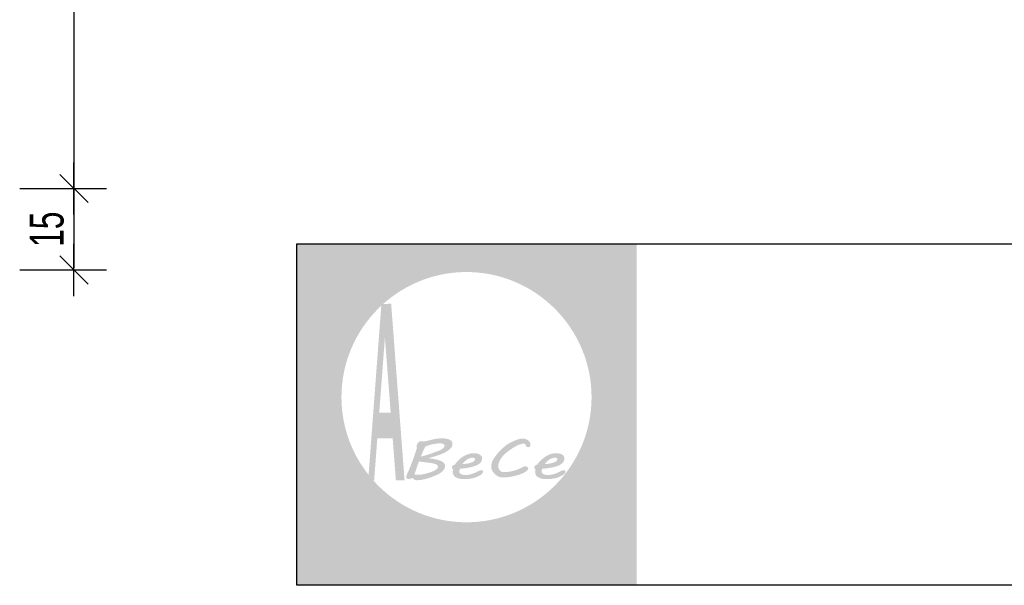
# Model space of a CAD drawing. Header units: millimetres. Extents: x 357 to 339450, y 65 to 10017.
# Tile 12 of 24: x 2250 to 2432, y 494 to 598. Entities that reach past the tile are written whole.
import ezdxf

# ---------------------------------------------------------------- set-up
doc = ezdxf.new("R2010")
doc.units = ezdxf.units.MM
doc.header["$LTSCALE"] = 25
doc.layers.add('a-tabelka_Nr_pióra__7', color=7, linetype='Continuous', lineweight=13)
doc.layers.add('BZ_wym', color=1, linetype='Continuous')
doc.layers.add('Warstwa 1', color=7, linetype='Continuous')
doc.styles.add('BIKWYM', font='bikromsw.shx', dxfattribs={"width": 0.7})
doc.dimstyles.new('BZ_KR_25_cm', dxfattribs={"dimscale": 0.25, "dimtxt": 25, "dimasz": 1.666667, "dimexe": 24, "dimexo": 0, "dimgap": 0, "dimtad": 0, "dimdec": 1, "dimrnd": 0.5, "dimzin": 9, "dimdsep": 46, "dimtxsty": 'BIKWYM', "dimblk": 'WYM-KR', "dimcen": 0, "dimdle": 20, "dimclrd": 256, "dimclre": 256, "dimclrt": 7, "dimadec": 0, "dimazin": 0, "dimtfac": 0.033333, "dimtdec": 1, "dimtmove": 0, "dimatfit": 3, "dimldrblk": 'WYM-KR', "dimfxl": 1, "dimtvp": 0.8, "dimtolj": 1, "dimarcsym": 0})

# ---------------------------------------------------------------- blocks, each defined once
blk = doc.blocks.new('WYM-KR')
at = {"color": 7, "linetype": 'ByBlock'}
blk.add_line((6.24, 6.24), (-6.24, -6.24), dxfattribs=at)
at = {"linetype": 'ByBlock'}
blk.add_line((11.52, 0), (-11.52, 0), dxfattribs=at)
blk = doc.blocks.new('*D1307')
at = {"layer": 'BZ_wym', "lineweight": -2}
for p, q in [((2250.36, 566.8), (2266.36, 566.8)), ((2260.36, 566.38), (2260.36, 552.21)), ((2250.36, 551.8), (2266.36, 551.8))]:
    blk.add_line(p, q, dxfattribs=at)
at = {"layer": 'Defpoints', "color": 0}
for p in [(2250.36, 566.8), (2250.36, 551.8), (2260.36, 551.8)]:
    blk.add_point(p, dxfattribs=at)
at = {"layer": 'BZ_wym', "lineweight": -2, "xscale": 0.4166666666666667, "yscale": 0.4166666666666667, "zscale": 0.4166666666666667}
for p, rotation in [((2260.36, 566.8), 90), ((2260.36, 551.8), 270)]:
    blk.add_blockref('WYM-KR', p, dxfattribs=dict(at, rotation=rotation))
at = {"layer": 'BZ_wym', "color": 7, "insert": (2255.36, 559.3), "char_height": 6.25, "attachment_point": 5, "rotation": 90, "style": 'BIKWYM'}
blk.add_mtext('\\A1;15', dxfattribs=at)
blk = doc.blocks.new('*D1308')
at = {"layer": 'BZ_wym', "lineweight": -2}
for p, q in [((2250.36, 685.8), (2266.36, 685.8)), ((2260.36, 685.38), (2260.36, 567.22)), ((2250.36, 566.8), (2266.36, 566.8))]:
    blk.add_line(p, q, dxfattribs=at)
at = {"layer": 'Defpoints', "color": 0}
for p in [(2250.36, 685.8), (2250.36, 566.8), (2260.36, 566.8)]:
    blk.add_point(p, dxfattribs=at)
at = {"layer": 'BZ_wym', "lineweight": -2, "xscale": 0.4166666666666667, "yscale": 0.4166666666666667, "zscale": 0.4166666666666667}
for p, rotation in [((2260.36, 685.8), 90), ((2260.36, 566.8), 270)]:
    blk.add_blockref('WYM-KR', p, dxfattribs=dict(at, rotation=rotation))
at = {"layer": 'BZ_wym', "color": 7, "insert": (2255.36, 626.3), "char_height": 6.25, "attachment_point": 5, "rotation": 90, "style": 'BIKWYM'}
blk.add_mtext('\\A1;7x17=119', dxfattribs=at)

msp = doc.modelspace()

# ---------------------------------------------------------------- hatches: boundary and pattern name
at = {"linetype": 'Continuous', "lineweight": 0}
h = msp.add_hatch(color=254, dxfattribs=at)
edge = h.paths.add_edge_path()
edge.add_spline(control_points=[(2335.59, 501.82), (2335.59, 501.82), (2335.94, 501.4), (2335.94, 501.4), (2335.94, 501.4), (2336.29, 501.87), (2336.29, 501.87), (2336.29, 501.87), (2335.94, 502.29), (2335.94, 502.29), (2335.94, 502.29), (2335.59, 501.82), (2335.59, 501.82)], knot_values=[0, 0, 0, 0, 0.25, 0.25, 0.25, 0.5, 0.5, 0.5, 0.75, 0.75, 0.75, 1, 1, 1, 1], degree=3, periodic=0)
edge = h.paths.add_edge_path()
edge.add_spline(control_points=[(2334.45, 494.64), (2334.45, 494.64), (2334.6, 494.17), (2334.6, 494.17), (2334.6, 494.17), (2334.68, 494.17), (2334.68, 494.17), (2335.23, 494.17), (2335.62, 494.31), (2335.85, 494.59), (2336.07, 494.87), (2336.18, 495.38), (2336.18, 496.12), (2336.18, 496.12), (2336.18, 500.45), (2336.18, 500.45), (2336.18, 500.45), (2335.7, 500.39), (2335.7, 500.39), (2335.7, 500.39), (2335.7, 496.12), (2335.7, 496.12), (2335.7, 495.5), (2335.62, 495.1), (2335.47, 494.91), (2335.31, 494.73), (2335.01, 494.64), (2334.58, 494.64), (2334.58, 494.64), (2334.45, 494.64), (2334.45, 494.64)], knot_values=[0, 0, 0, 0, 0.1, 0.1, 0.1, 0.2, 0.2, 0.2, 0.3, 0.3, 0.3, 0.4, 0.4, 0.4, 0.5, 0.5, 0.5, 0.6, 0.6, 0.6, 0.7, 0.7, 0.7, 0.8, 0.8, 0.8, 0.9, 0.9, 0.9, 1, 1, 1, 1], degree=3, periodic=0)
h = msp.add_hatch(color=254, dxfattribs=at)
edge = h.paths.add_edge_path()
edge.add_spline(control_points=[(2347.35, 495.84), (2347.35, 495.84), (2347.35, 496.34), (2347.35, 496.34), (2347.27, 496.33), (2347.19, 496.31), (2347.12, 496.3), (2347.05, 496.29), (2346.99, 496.29), (2346.93, 496.29), (2346.67, 496.29), (2346.48, 496.37), (2346.38, 496.53), (2346.27, 496.69), (2346.22, 497.01), (2346.22, 497.51), (2346.22, 497.51), (2346.22, 499.9), (2346.22, 499.9), (2346.22, 499.9), (2347.31, 499.9), (2347.31, 499.9), (2347.31, 499.9), (2347.31, 500.39), (2347.31, 500.39), (2347.31, 500.39), (2346.22, 500.39), (2346.22, 500.39), (2346.22, 500.39), (2346.22, 501.78), (2346.22, 501.78), (2346.22, 501.78), (2345.76, 501.47), (2345.76, 501.47), (2345.76, 501.47), (2345.76, 500.39), (2345.76, 500.39), (2345.76, 500.39), (2345.29, 500.39), (2345.29, 500.39), (2345.29, 500.39), (2345.15, 499.9), (2345.15, 499.9), (2345.15, 499.9), (2345.76, 499.9), (2345.76, 499.9), (2345.76, 499.9), (2345.76, 497.57), (2345.76, 497.57), (2345.76, 496.89), (2345.84, 496.42), (2346.02, 496.16), (2346.19, 495.91), (2346.49, 495.78), (2346.91, 495.78), (2346.97, 495.78), (2347.04, 495.78), (2347.12, 495.79), (2347.19, 495.8), (2347.27, 495.82), (2347.35, 495.84)], knot_values=[0, 0, 0, 0, 0.05, 0.05, 0.05, 0.1, 0.1, 0.1, 0.15, 0.15, 0.15, 0.2, 0.2, 0.2, 0.25, 0.25, 0.25, 0.3, 0.3, 0.3, 0.35, 0.35, 0.35, 0.4, 0.4, 0.4, 0.45, 0.45, 0.45, 0.5, 0.5, 0.5, 0.55, 0.55, 0.55, 0.6, 0.6, 0.6, 0.65, 0.65, 0.65, 0.7, 0.7, 0.7, 0.75, 0.75, 0.75, 0.8, 0.8, 0.8, 0.85, 0.85, 0.85, 0.9, 0.9, 0.9, 0.95, 0.95, 0.95, 1, 1, 1, 1], degree=3, periodic=0)
h = msp.add_hatch(color=160, dxfattribs=at)
edge = h.paths.add_edge_path()
edge.add_spline(control_points=[(2320.21, 499.43), (2319.26, 499.43), (2318.5, 498.67), (2318.5, 497.72), (2318.5, 496.78), (2319.26, 496.01), (2320.21, 496.01), (2321.15, 496.01), (2321.92, 496.78), (2321.92, 497.72), (2321.92, 498.67), (2321.15, 499.43), (2320.21, 499.43)], knot_values=[0, 0, 0, 0, 0.25, 0.25, 0.25, 0.5, 0.5, 0.5, 0.75, 0.75, 0.75, 1, 1, 1, 1], degree=3, periodic=0)
h = msp.add_hatch(color=254, dxfattribs=at)
edge = h.paths.add_edge_path()
edge.add_spline(control_points=[(2323.45, 500.39), (2323.45, 500.39), (2323.45, 494.17), (2323.45, 494.17), (2323.45, 494.17), (2323.92, 494.23), (2323.92, 494.23), (2323.92, 494.23), (2323.92, 496.75), (2323.92, 496.75), (2324.12, 496.42), (2324.37, 496.17), (2324.66, 495.99), (2324.95, 495.82), (2325.28, 495.73), (2325.63, 495.73), (2326.26, 495.73), (2326.78, 495.96), (2327.2, 496.41), (2327.62, 496.87), (2327.83, 497.44), (2327.83, 498.12), (2327.83, 498.79), (2327.62, 499.36), (2327.2, 499.81), (2326.78, 500.26), (2326.26, 500.49), (2325.63, 500.49), (2325.29, 500.49), (2324.97, 500.41), (2324.68, 500.23), (2324.39, 500.06), (2324.13, 499.81), (2323.92, 499.49), (2323.92, 499.49), (2323.92, 500.45), (2323.92, 500.45), (2323.92, 500.45), (2323.45, 500.39), (2323.45, 500.39)], knot_values=[0, 0, 0, 0, 0.076923, 0.076923, 0.076923, 0.153846, 0.153846, 0.153846, 0.230769, 0.230769, 0.230769, 0.307692, 0.307692, 0.307692, 0.384615, 0.384615, 0.384615, 0.461538, 0.461538, 0.461538, 0.538462, 0.538462, 0.538462, 0.615385, 0.615385, 0.615385, 0.692308, 0.692308, 0.692308, 0.769231, 0.769231, 0.769231, 0.846154, 0.846154, 0.846154, 0.923077, 0.923077, 0.923077, 1, 1, 1, 1], degree=3, periodic=0)
edge = h.paths.add_edge_path(flags=16)
edge.add_spline(control_points=[(2323.92, 498.12), (2323.92, 498.64), (2324.08, 499.08), (2324.42, 499.45), (2324.75, 499.82), (2325.16, 500), (2325.63, 500), (2326.11, 500), (2326.51, 499.82), (2326.85, 499.45), (2327.18, 499.08), (2327.35, 498.64), (2327.35, 498.12), (2327.35, 497.6), (2327.18, 497.15), (2326.85, 496.78), (2326.51, 496.42), (2326.11, 496.23), (2325.63, 496.23), (2325.16, 496.23), (2324.75, 496.42), (2324.42, 496.78), (2324.08, 497.15), (2323.92, 497.6), (2323.92, 498.12)], knot_values=[0, 0, 0, 0, 0.125, 0.125, 0.125, 0.25, 0.25, 0.25, 0.375, 0.375, 0.375, 0.5, 0.5, 0.5, 0.625, 0.625, 0.625, 0.75, 0.75, 0.75, 0.875, 0.875, 0.875, 1, 1, 1, 1], degree=3, periodic=0)
h = msp.add_hatch(color=254, dxfattribs=at)
edge = h.paths.add_edge_path()
edge.add_spline(control_points=[(2328.5, 495.78), (2328.5, 495.78), (2328.96, 495.84), (2328.96, 495.84), (2328.96, 495.84), (2328.96, 497.56), (2328.96, 497.56), (2328.96, 498.36), (2329.07, 498.96), (2329.3, 499.36), (2329.52, 499.76), (2329.87, 499.98), (2330.35, 500.03), (2330.35, 500.03), (2330.54, 500.54), (2330.54, 500.54), (2330.54, 500.54), (2330.42, 500.54), (2330.42, 500.54), (2330.1, 500.54), (2329.82, 500.45), (2329.58, 500.27), (2329.34, 500.09), (2329.13, 499.82), (2328.96, 499.47), (2328.96, 499.47), (2328.96, 500.45), (2328.96, 500.45), (2328.96, 500.45), (2328.5, 500.39), (2328.5, 500.39), (2328.5, 500.39), (2328.5, 495.78), (2328.5, 495.78)], knot_values=[0, 0, 0, 0, 0.090909, 0.090909, 0.090909, 0.181818, 0.181818, 0.181818, 0.272727, 0.272727, 0.272727, 0.363636, 0.363636, 0.363636, 0.454545, 0.454545, 0.454545, 0.545455, 0.545455, 0.545455, 0.636364, 0.636364, 0.636364, 0.727273, 0.727273, 0.727273, 0.818182, 0.818182, 0.818182, 0.909091, 0.909091, 0.909091, 1, 1, 1, 1], degree=3, periodic=0)
h = msp.add_hatch(color=254, dxfattribs=at)
edge = h.paths.add_edge_path()
edge.add_spline(control_points=[(2330.57, 498.12), (2330.57, 497.44), (2330.78, 496.87), (2331.2, 496.42), (2331.63, 495.96), (2332.15, 495.73), (2332.77, 495.73), (2333.4, 495.73), (2333.92, 495.96), (2334.34, 496.41), (2334.76, 496.87), (2334.97, 497.44), (2334.97, 498.12), (2334.97, 498.79), (2334.76, 499.36), (2334.34, 499.81), (2333.92, 500.26), (2333.4, 500.49), (2332.77, 500.49), (2332.15, 500.49), (2331.62, 500.26), (2331.2, 499.81), (2330.78, 499.36), (2330.57, 498.79), (2330.57, 498.12)], knot_values=[0, 0, 0, 0, 0.125, 0.125, 0.125, 0.25, 0.25, 0.25, 0.375, 0.375, 0.375, 0.5, 0.5, 0.5, 0.625, 0.625, 0.625, 0.75, 0.75, 0.75, 0.875, 0.875, 0.875, 1, 1, 1, 1], degree=3, periodic=0)
edge = h.paths.add_edge_path(flags=16)
edge.add_spline(control_points=[(2331.05, 498.12), (2331.05, 498.64), (2331.22, 499.08), (2331.56, 499.45), (2331.89, 499.82), (2332.3, 500), (2332.77, 500), (2333.25, 500), (2333.65, 499.82), (2333.99, 499.45), (2334.33, 499.08), (2334.49, 498.64), (2334.49, 498.12), (2334.49, 497.6), (2334.33, 497.15), (2333.99, 496.78), (2333.65, 496.42), (2333.25, 496.23), (2332.77, 496.23), (2332.3, 496.23), (2331.89, 496.42), (2331.56, 496.78), (2331.22, 497.15), (2331.05, 497.6), (2331.05, 498.12)], knot_values=[0, 0, 0, 0, 0.125, 0.125, 0.125, 0.25, 0.25, 0.25, 0.375, 0.375, 0.375, 0.5, 0.5, 0.5, 0.625, 0.625, 0.625, 0.75, 0.75, 0.75, 0.875, 0.875, 0.875, 1, 1, 1, 1], degree=3, periodic=0)
h = msp.add_hatch(color=254, dxfattribs=at)
edge = h.paths.add_edge_path()
edge.add_spline(control_points=[(2340.71, 496.38), (2340.71, 496.38), (2340.71, 497.04), (2340.71, 497.04), (2340.39, 496.76), (2340.1, 496.56), (2339.84, 496.44), (2339.58, 496.32), (2339.32, 496.26), (2339.06, 496.26), (2338.72, 496.26), (2338.42, 496.35), (2338.16, 496.53), (2337.89, 496.71), (2337.68, 496.96), (2337.53, 497.29), (2337.53, 497.29), (2340.79, 499.4), (2340.79, 499.4), (2340.63, 499.75), (2340.39, 500.02), (2340.1, 500.21), (2339.8, 500.4), (2339.45, 500.49), (2339.06, 500.49), (2338.43, 500.49), (2337.9, 500.26), (2337.48, 499.81), (2337.06, 499.36), (2336.85, 498.8), (2336.85, 498.12), (2336.85, 497.44), (2337.06, 496.87), (2337.48, 496.41), (2337.9, 495.96), (2338.42, 495.73), (2339.06, 495.73), (2339.34, 495.73), (2339.62, 495.78), (2339.89, 495.89), (2340.16, 495.99), (2340.43, 496.16), (2340.71, 496.38)], knot_values=[0, 0, 0, 0, 0.071429, 0.071429, 0.071429, 0.142857, 0.142857, 0.142857, 0.214286, 0.214286, 0.214286, 0.285714, 0.285714, 0.285714, 0.357143, 0.357143, 0.357143, 0.428571, 0.428571, 0.428571, 0.5, 0.5, 0.5, 0.571429, 0.571429, 0.571429, 0.642857, 0.642857, 0.642857, 0.714286, 0.714286, 0.714286, 0.785714, 0.785714, 0.785714, 0.857143, 0.857143, 0.857143, 0.928571, 0.928571, 0.928571, 1, 1, 1, 1], degree=3, periodic=0)
edge = h.paths.add_edge_path(flags=16)
edge.add_spline(control_points=[(2337.36, 497.72), (2337.36, 497.79), (2337.35, 497.85), (2337.35, 497.91), (2337.35, 497.97), (2337.34, 498.04), (2337.34, 498.13), (2337.34, 498.65), (2337.51, 499.09), (2337.84, 499.45), (2338.17, 499.81), (2338.58, 499.99), (2339.06, 499.99), (2339.28, 499.99), (2339.49, 499.95), (2339.67, 499.87), (2339.84, 499.79), (2339.99, 499.67), (2340.11, 499.51), (2340.11, 499.51), (2337.36, 497.72), (2337.36, 497.72)], knot_values=[0, 0, 0, 0, 0.142857, 0.142857, 0.142857, 0.285714, 0.285714, 0.285714, 0.428571, 0.428571, 0.428571, 0.571429, 0.571429, 0.571429, 0.714286, 0.714286, 0.714286, 0.857143, 0.857143, 0.857143, 1, 1, 1, 1], degree=3, periodic=0)
h = msp.add_hatch(color=254, dxfattribs=at)
edge = h.paths.add_edge_path()
edge.add_spline(control_points=[(2344.9, 496.29), (2344.9, 496.29), (2344.59, 496.7), (2344.59, 496.7), (2344.39, 496.55), (2344.18, 496.43), (2343.97, 496.35), (2343.76, 496.27), (2343.55, 496.23), (2343.35, 496.23), (2342.87, 496.23), (2342.46, 496.42), (2342.13, 496.79), (2341.79, 497.16), (2341.62, 497.6), (2341.62, 498.12), (2341.62, 498.63), (2341.79, 499.08), (2342.13, 499.45), (2342.46, 499.82), (2342.87, 500), (2343.35, 500), (2343.56, 500), (2343.77, 499.96), (2343.96, 499.89), (2344.16, 499.82), (2344.36, 499.72), (2344.56, 499.56), (2344.56, 499.56), (2344.87, 499.97), (2344.87, 499.97), (2344.64, 500.15), (2344.41, 500.28), (2344.16, 500.37), (2343.91, 500.45), (2343.64, 500.49), (2343.35, 500.49), (2342.72, 500.49), (2342.19, 500.26), (2341.77, 499.81), (2341.35, 499.36), (2341.14, 498.8), (2341.14, 498.12), (2341.14, 497.44), (2341.35, 496.87), (2341.78, 496.42), (2342.2, 495.96), (2342.72, 495.73), (2343.35, 495.73), (2343.61, 495.73), (2343.88, 495.78), (2344.15, 495.87), (2344.41, 495.97), (2344.67, 496.11), (2344.9, 496.29)], knot_values=[0, 0, 0, 0, 0.055556, 0.055556, 0.055556, 0.111111, 0.111111, 0.111111, 0.166667, 0.166667, 0.166667, 0.222222, 0.222222, 0.222222, 0.277778, 0.277778, 0.277778, 0.333333, 0.333333, 0.333333, 0.388889, 0.388889, 0.388889, 0.444444, 0.444444, 0.444444, 0.5, 0.5, 0.5, 0.555556, 0.555556, 0.555556, 0.611111, 0.611111, 0.611111, 0.666667, 0.666667, 0.666667, 0.722222, 0.722222, 0.722222, 0.777778, 0.777778, 0.777778, 0.833333, 0.833333, 0.833333, 0.888889, 0.888889, 0.888889, 0.944444, 0.944444, 0.944444, 1, 1, 1, 1], degree=3, periodic=0)
at = {"layer": 'a-tabelka_Nr_pióra__7', "linetype": 'Continuous', "lineweight": 0}
h = msp.add_hatch(color=256, dxfattribs=at)
edge = h.paths.add_edge_path()
edge.add_spline(control_points=[(2301.32, 556.63), (2301.32, 556.63), (2301.32, 493.74), (2301.32, 493.74), (2301.32, 493.74), (2364.07, 493.74), (2364.07, 493.74), (2364.07, 493.74), (2364.07, 556.63), (2364.07, 556.63), (2364.07, 556.63), (2301.32, 556.63), (2301.32, 556.63)], knot_values=[0, 0, 0, 0, 0.25, 0.25, 0.25, 0.5, 0.5, 0.5, 0.75, 0.75, 0.75, 1, 1, 1, 1], degree=3, periodic=0)
edge = h.paths.add_edge_path(flags=16)
edge.add_spline(control_points=[(2332.69, 551.42), (2345.39, 551.42), (2355.74, 541.07), (2355.74, 528.38), (2355.74, 515.69), (2345.39, 505.34), (2332.69, 505.34), (2320, 505.34), (2309.65, 515.69), (2309.65, 528.38), (2309.65, 541.07), (2320, 551.42), (2332.69, 551.42)], knot_values=[0, 0, 0, 0, 0.25, 0.25, 0.25, 0.5, 0.5, 0.5, 0.75, 0.75, 0.75, 1, 1, 1, 1], degree=3, periodic=0)
h = msp.add_hatch(dxfattribs=at)
h.set_pattern_fill('ANSI32', color=256, scale=4.951524, style=0)
h.set_pattern_definition([(45, (2342.7135, 492.017), (-1.31297, 1.31297), []), (45, (2343.5888, 492.017), (-1.31297, 1.31297), [])])
edge = h.paths.add_edge_path()
edge.add_spline(control_points=[(2316.25, 520.81), (2316.25, 520.81), (2319.06, 520.81), (2319.06, 520.81), (2319.06, 520.81), (2319.68, 513.09), (2319.68, 513.09), (2319.68, 513.09), (2321.28, 513.09), (2321.28, 513.09), (2321.28, 513.09), (2318.8, 545.53), (2318.8, 545.53), (2318.8, 545.53), (2317.01, 545.53), (2317.01, 545.53), (2317.01, 545.53), (2314.58, 513.09), (2314.58, 513.09), (2314.58, 513.09), (2315.68, 513.09), (2315.68, 513.09), (2315.68, 513.09), (2316.25, 520.81), (2316.25, 520.81)], knot_values=[0, 0, 0, 0, 0.125, 0.125, 0.125, 0.25, 0.25, 0.25, 0.375, 0.375, 0.375, 0.5, 0.5, 0.5, 0.625, 0.625, 0.625, 0.75, 0.75, 0.75, 0.875, 0.875, 0.875, 1, 1, 1, 1], degree=3, periodic=0)
edge = h.paths.add_edge_path(flags=16)
edge.add_spline(control_points=[(2316.25, 520.81), (2316.25, 520.81), (2315.68, 513.09), (2315.68, 513.09), (2315.68, 513.09), (2314.58, 513.09), (2314.58, 513.09), (2314.58, 513.09), (2317.01, 545.53), (2317.01, 545.53), (2317.01, 545.53), (2318.8, 545.53), (2318.8, 545.53), (2318.8, 545.53), (2321.28, 513.09), (2321.28, 513.09), (2321.28, 513.09), (2319.68, 513.09), (2319.68, 513.09), (2319.68, 513.09), (2319.06, 520.81), (2319.06, 520.81), (2319.06, 520.81), (2316.25, 520.81), (2316.25, 520.81)], knot_values=[0, 0, 0, 0, 0.125, 0.125, 0.125, 0.25, 0.25, 0.25, 0.375, 0.375, 0.375, 0.5, 0.5, 0.5, 0.625, 0.625, 0.625, 0.75, 0.75, 0.75, 0.875, 0.875, 0.875, 1, 1, 1, 1], degree=3, periodic=0)
edge = h.paths.add_edge_path(flags=0)
edge.add_spline(control_points=[(2318.73, 525.55), (2318.73, 525.55), (2316.63, 525.55), (2316.63, 525.55), (2316.63, 525.55), (2317.66, 539.4), (2317.66, 539.4), (2317.66, 539.4), (2318.73, 525.55), (2318.73, 525.55)], knot_values=[0, 0, 0, 0, 0.333333, 0.333333, 0.333333, 0.666667, 0.666667, 0.666667, 1, 1, 1, 1], degree=3, periodic=0)
edge = h.paths.add_edge_path(flags=0)
edge.add_spline(control_points=[(2318.73, 525.55), (2318.73, 525.55), (2317.66, 539.4), (2317.66, 539.4), (2317.66, 539.4), (2316.63, 525.55), (2316.63, 525.55), (2316.63, 525.55), (2318.73, 525.55), (2318.73, 525.55)], knot_values=[0, 0, 0, 0, 0.333333, 0.333333, 0.333333, 0.666667, 0.666667, 0.666667, 1, 1, 1, 1], degree=3, periodic=0)
h = msp.add_hatch(color=256, dxfattribs=at)
edge = h.paths.add_edge_path()
edge.add_spline(control_points=[(2328.74, 515.73), (2328.74, 515.91), (2328.68, 516.08), (2328.56, 516.23), (2328.43, 516.37), (2328.25, 516.51), (2327.99, 516.62), (2327.74, 516.74), (2327.42, 516.84), (2327.03, 516.92), (2326.64, 517.01), (2326.18, 517.08), (2325.65, 517.14), (2326.32, 517.32), (2326.93, 517.5), (2327.47, 517.68), (2328.02, 517.87), (2328.49, 518.06), (2328.88, 518.28), (2329.27, 518.49), (2329.57, 518.72), (2329.78, 518.97), (2330, 519.21), (2330.1, 519.49), (2330.1, 519.8), (2330.1, 519.98), (2330.05, 520.14), (2329.95, 520.26), (2329.84, 520.39), (2329.7, 520.49), (2329.53, 520.57), (2329.35, 520.65), (2329.15, 520.71), (2328.93, 520.74), (2328.7, 520.78), (2328.47, 520.79), (2328.23, 520.79), (2328.04, 520.79), (2327.85, 520.79), (2327.67, 520.77), (2327.49, 520.76), (2327.31, 520.74), (2327.11, 520.71), (2326.92, 520.68), (2326.72, 520.64), (2326.5, 520.59), (2326.28, 520.55), (2326.05, 520.49), (2325.79, 520.42), (2325.62, 520.37), (2325.48, 520.34), (2325.37, 520.31), (2325.26, 520.29), (2325.18, 520.26), (2325.11, 520.25), (2325.05, 520.24), (2324.99, 520.23), (2324.95, 520.22), (2324.9, 520.22), (2324.86, 520.22), (2324.82, 520.22), (2324.72, 520.22), (2324.61, 520.22), (2324.49, 520.23), (2324.37, 520.24), (2324.27, 520.25), (2324.2, 520.25), (2324.12, 520.25), (2324.04, 520.22), (2323.97, 520.17), (2323.9, 520.13), (2323.83, 520.07), (2323.77, 520), (2323.72, 519.93), (2323.67, 519.86), (2323.63, 519.78), (2323.58, 519.7), (2323.55, 519.62), (2323.53, 519.56), (2323.53, 519.56), (2323.54, 519.57), (2323.54, 519.57), (2323.54, 519.57), (2323.5, 519.48), (2323.5, 519.48), (2323.5, 519.48), (2323.51, 519.41), (2323.51, 519.41), (2323.51, 519.36), (2323.52, 519.31), (2323.53, 519.25), (2323.53, 519.19), (2323.54, 519.14), (2323.54, 519.09), (2323.55, 519.04), (2323.55, 519.01), (2323.55, 519), (2323.55, 519), (2323.36, 518.4), (2323.36, 518.4), (2323.27, 518.11), (2323.16, 517.81), (2323.05, 517.49), (2322.94, 517.17), (2322.82, 516.85), (2322.7, 516.52), (2322.58, 516.19), (2322.45, 515.87), (2322.32, 515.54), (2322.19, 515.22), (2322.06, 514.91), (2321.93, 514.61), (2321.84, 514.45), (2321.77, 514.29), (2321.7, 514.13), (2321.64, 513.96), (2321.6, 513.79), (2321.6, 513.62), (2321.6, 513.58), (2321.61, 513.55), (2321.63, 513.52), (2321.64, 513.49), (2321.66, 513.46), (2321.68, 513.43), (2321.71, 513.4), (2321.74, 513.38), (2321.77, 513.36), (2321.8, 513.34), (2321.83, 513.33), (2321.87, 513.33), (2321.87, 513.33), (2322.06, 513.33), (2322.06, 513.33), (2322.18, 513.33), (2322.3, 513.34), (2322.42, 513.37), (2322.55, 513.4), (2322.66, 513.45), (2322.77, 513.51), (2322.84, 513.43), (2322.9, 513.36), (2322.96, 513.3), (2323.02, 513.25), (2323.08, 513.2), (2323.14, 513.17), (2323.2, 513.14), (2323.27, 513.12), (2323.35, 513.11), (2323.43, 513.09), (2323.51, 513.09), (2323.62, 513.09), (2323.83, 513.09), (2324.05, 513.11), (2324.28, 513.14), (2324.52, 513.18), (2324.76, 513.23), (2325.01, 513.29), (2325.26, 513.35), (2325.5, 513.41), (2325.75, 513.49), (2325.99, 513.57), (2326.22, 513.65), (2326.44, 513.74), (2326.66, 513.82), (2326.86, 513.9), (2327.05, 513.98), (2327.24, 514.07), (2327.4, 514.14), (2327.53, 514.21), (2327.95, 514.44), (2328.26, 514.69), (2328.45, 514.95), (2328.65, 515.22), (2328.74, 515.48), (2328.74, 515.73)], knot_values=[0, 0, 0, 0, 0.017241, 0.017241, 0.017241, 0.034483, 0.034483, 0.034483, 0.051724, 0.051724, 0.051724, 0.068966, 0.068966, 0.068966, 0.086207, 0.086207, 0.086207, 0.103448, 0.103448, 0.103448, 0.12069, 0.12069, 0.12069, 0.137931, 0.137931, 0.137931, 0.155172, 0.155172, 0.155172, 0.172414, 0.172414, 0.172414, 0.189655, 0.189655, 0.189655, 0.206897, 0.206897, 0.206897, 0.224138, 0.224138, 0.224138, 0.241379, 0.241379, 0.241379, 0.258621, 0.258621, 0.258621, 0.275862, 0.275862, 0.275862, 0.293103, 0.293103, 0.293103, 0.310345, 0.310345, 0.310345, 0.327586, 0.327586, 0.327586, 0.344828, 0.344828, 0.344828, 0.362069, 0.362069, 0.362069, 0.37931, 0.37931, 0.37931, 0.396552, 0.396552, 0.396552, 0.413793, 0.413793, 0.413793, 0.431034, 0.431034, 0.431034, 0.448276, 0.448276, 0.448276, 0.465517, 0.465517, 0.465517, 0.482759, 0.482759, 0.482759, 0.5, 0.5, 0.5, 0.517241, 0.517241, 0.517241, 0.534483, 0.534483, 0.534483, 0.551724, 0.551724, 0.551724, 0.568966, 0.568966, 0.568966, 0.586207, 0.586207, 0.586207, 0.603448, 0.603448, 0.603448, 0.62069, 0.62069, 0.62069, 0.637931, 0.637931, 0.637931, 0.655172, 0.655172, 0.655172, 0.672414, 0.672414, 0.672414, 0.689655, 0.689655, 0.689655, 0.706897, 0.706897, 0.706897, 0.724138, 0.724138, 0.724138, 0.741379, 0.741379, 0.741379, 0.758621, 0.758621, 0.758621, 0.775862, 0.775862, 0.775862, 0.793103, 0.793103, 0.793103, 0.810345, 0.810345, 0.810345, 0.827586, 0.827586, 0.827586, 0.844828, 0.844828, 0.844828, 0.862069, 0.862069, 0.862069, 0.87931, 0.87931, 0.87931, 0.896552, 0.896552, 0.896552, 0.913793, 0.913793, 0.913793, 0.931034, 0.931034, 0.931034, 0.948276, 0.948276, 0.948276, 0.965517, 0.965517, 0.965517, 0.982759, 0.982759, 0.982759, 1, 1, 1, 1], degree=3, periodic=0)
edge = h.paths.add_edge_path(flags=16)
edge.add_spline(control_points=[(2326.43, 516.21), (2326.73, 516.15), (2326.98, 516.07), (2327.17, 515.97), (2327.36, 515.87), (2327.45, 515.75), (2327.45, 515.61), (2327.45, 515.52), (2327.43, 515.44), (2327.38, 515.36), (2327.33, 515.28), (2327.27, 515.21), (2327.19, 515.13), (2327.11, 515.06), (2327.03, 515), (2326.93, 514.94), (2326.84, 514.88), (2326.75, 514.83), (2326.66, 514.79), (2326.43, 514.69), (2326.19, 514.6), (2325.95, 514.52), (2325.71, 514.44), (2325.47, 514.37), (2325.24, 514.31), (2325.01, 514.25), (2324.78, 514.2), (2324.56, 514.16), (2324.35, 514.12), (2324.15, 514.09), (2323.97, 514.08), (2323.95, 514.08), (2323.91, 514.08), (2323.83, 514.08), (2323.75, 514.09), (2323.66, 514.09), (2323.55, 514.1), (2323.55, 514.1), (2323.1, 514.14), (2323.1, 514.14), (2323.23, 514.54), (2323.36, 514.93), (2323.49, 515.32), (2323.62, 515.71), (2323.77, 516.12), (2323.95, 516.55), (2324.01, 516.54), (2324.11, 516.52), (2324.25, 516.5), (2324.39, 516.48), (2324.54, 516.46), (2324.71, 516.43), (2324.87, 516.41), (2325.05, 516.39), (2325.24, 516.37), (2325.42, 516.34), (2325.6, 516.32), (2325.76, 516.3), (2325.92, 516.28), (2326.06, 516.26), (2326.18, 516.24), (2326.3, 516.23), (2326.38, 516.21), (2326.43, 516.21)], knot_values=[0, 0, 0, 0, 0.047619, 0.047619, 0.047619, 0.095238, 0.095238, 0.095238, 0.142857, 0.142857, 0.142857, 0.190476, 0.190476, 0.190476, 0.238095, 0.238095, 0.238095, 0.285714, 0.285714, 0.285714, 0.333333, 0.333333, 0.333333, 0.380952, 0.380952, 0.380952, 0.428571, 0.428571, 0.428571, 0.47619, 0.47619, 0.47619, 0.52381, 0.52381, 0.52381, 0.571429, 0.571429, 0.571429, 0.619048, 0.619048, 0.619048, 0.666667, 0.666667, 0.666667, 0.714286, 0.714286, 0.714286, 0.761905, 0.761905, 0.761905, 0.809524, 0.809524, 0.809524, 0.857143, 0.857143, 0.857143, 0.904762, 0.904762, 0.904762, 0.952381, 0.952381, 0.952381, 1, 1, 1, 1], degree=3, periodic=0)
edge = h.paths.add_edge_path(flags=0)
edge.add_spline(control_points=[(2324.28, 517.42), (2324.33, 517.55), (2324.38, 517.67), (2324.42, 517.79), (2324.47, 517.91), (2324.51, 518.02), (2324.55, 518.11), (2324.59, 518.21), (2324.63, 518.3), (2324.65, 518.37), (2324.68, 518.44), (2324.7, 518.49), (2324.71, 518.53), (2324.74, 518.56), (2324.77, 518.61), (2324.8, 518.67), (2324.84, 518.74), (2324.87, 518.81), (2324.9, 518.88), (2324.94, 518.95), (2324.97, 519.02), (2324.99, 519.07), (2325.01, 519.14), (2325.03, 519.17), (2325.05, 519.19), (2325.12, 519.26), (2325.25, 519.34), (2325.46, 519.42), (2325.67, 519.5), (2325.91, 519.57), (2326.18, 519.64), (2326.44, 519.71), (2326.72, 519.76), (2327.01, 519.8), (2327.29, 519.85), (2327.55, 519.87), (2327.78, 519.87), (2327.94, 519.87), (2328.08, 519.86), (2328.19, 519.83), (2328.3, 519.81), (2328.39, 519.78), (2328.46, 519.73), (2328.52, 519.69), (2328.57, 519.65), (2328.61, 519.59), (2328.64, 519.54), (2328.65, 519.49), (2328.65, 519.44), (2328.65, 519.36), (2328.63, 519.27), (2328.57, 519.19), (2328.52, 519.11), (2328.46, 519.03), (2328.37, 518.96), (2328.29, 518.88), (2328.19, 518.81), (2328.08, 518.75), (2327.98, 518.68), (2327.87, 518.63), (2327.76, 518.58), (2327.76, 518.58), (2327.77, 518.58), (2327.77, 518.58), (2327.46, 518.47), (2327.16, 518.36), (2326.85, 518.24), (2326.55, 518.13), (2326.24, 518.02), (2325.95, 517.92), (2325.65, 517.82), (2325.36, 517.73), (2325.08, 517.64), (2324.8, 517.56), (2324.53, 517.48), (2324.28, 517.42)], knot_values=[0, 0, 0, 0, 0.04, 0.04, 0.04, 0.08, 0.08, 0.08, 0.12, 0.12, 0.12, 0.16, 0.16, 0.16, 0.2, 0.2, 0.2, 0.24, 0.24, 0.24, 0.28, 0.28, 0.28, 0.32, 0.32, 0.32, 0.36, 0.36, 0.36, 0.4, 0.4, 0.4, 0.44, 0.44, 0.44, 0.48, 0.48, 0.48, 0.52, 0.52, 0.52, 0.56, 0.56, 0.56, 0.6, 0.6, 0.6, 0.64, 0.64, 0.64, 0.68, 0.68, 0.68, 0.72, 0.72, 0.72, 0.76, 0.76, 0.76, 0.8, 0.8, 0.8, 0.84, 0.84, 0.84, 0.88, 0.88, 0.88, 0.92, 0.92, 0.92, 0.96, 0.96, 0.96, 1, 1, 1, 1], degree=3, periodic=0)
h = msp.add_hatch(color=256, dxfattribs=at)
edge = h.paths.add_edge_path()
edge.add_spline(control_points=[(2337.26, 515.61), (2337.26, 515.33), (2337.32, 515.08), (2337.45, 514.84), (2337.57, 514.61), (2337.76, 514.37), (2338.03, 514.13), (2338.07, 514.09), (2338.13, 514.04), (2338.21, 513.98), (2338.28, 513.92), (2338.37, 513.87), (2338.48, 513.81), (2338.59, 513.76), (2338.71, 513.71), (2338.85, 513.67), (2338.98, 513.63), (2339.13, 513.61), (2339.29, 513.61), (2339.56, 513.61), (2339.78, 513.61), (2339.96, 513.62), (2340.14, 513.63), (2340.29, 513.64), (2340.42, 513.66), (2340.54, 513.68), (2340.65, 513.69), (2340.75, 513.71), (2340.84, 513.72), (2340.94, 513.74), (2341.04, 513.76), (2341.15, 513.78), (2341.31, 513.81), (2341.51, 513.86), (2341.7, 513.91), (2341.91, 513.96), (2342.14, 514.03), (2342.36, 514.1), (2342.59, 514.18), (2342.82, 514.27), (2343.05, 514.37), (2343.26, 514.46), (2343.44, 514.57), (2343.62, 514.67), (2343.78, 514.78), (2343.89, 514.89), (2344.01, 515), (2344.07, 515.12), (2344.07, 515.23), (2344.07, 515.28), (2344.06, 515.33), (2344.03, 515.38), (2344, 515.43), (2343.96, 515.47), (2343.91, 515.51), (2343.86, 515.55), (2343.81, 515.58), (2343.75, 515.61), (2343.68, 515.63), (2343.63, 515.64), (2343.57, 515.64), (2343.57, 515.64), (2343.39, 515.64), (2343.39, 515.64), (2343.09, 515.5), (2342.79, 515.36), (2342.51, 515.23), (2342.22, 515.1), (2341.93, 514.99), (2341.63, 514.9), (2341.33, 514.8), (2341.02, 514.73), (2340.69, 514.67), (2340.36, 514.61), (2340.01, 514.59), (2339.62, 514.59), (2339.44, 514.59), (2339.29, 514.61), (2339.17, 514.65), (2339.04, 514.69), (2338.93, 514.76), (2338.85, 514.86), (2338.77, 514.96), (2338.71, 515.06), (2338.65, 515.19), (2338.58, 515.31), (2338.55, 515.46), (2338.55, 515.63), (2338.55, 515.84), (2338.58, 516.05), (2338.64, 516.25), (2338.7, 516.45), (2338.78, 516.65), (2338.89, 516.84), (2339, 517.03), (2339.13, 517.21), (2339.28, 517.4), (2339.43, 517.58), (2339.6, 517.76), (2339.78, 517.94), (2339.9, 518.04), (2340.05, 518.17), (2340.22, 518.3), (2340.39, 518.44), (2340.57, 518.58), (2340.77, 518.71), (2340.97, 518.85), (2341.18, 518.99), (2341.4, 519.12), (2341.62, 519.26), (2341.84, 519.38), (2342.06, 519.48), (2342.28, 519.59), (2342.5, 519.67), (2342.71, 519.73), (2342.92, 519.8), (2343.11, 519.83), (2343.29, 519.83), (2343.36, 519.83), (2343.42, 519.81), (2343.46, 519.78), (2343.49, 519.75), (2343.52, 519.7), (2343.55, 519.66), (2343.58, 519.61), (2343.6, 519.56), (2343.62, 519.5), (2343.63, 519.44), (2343.66, 519.39), (2343.69, 519.34), (2343.73, 519.3), (2343.77, 519.26), (2343.83, 519.22), (2343.88, 519.19), (2343.96, 519.17), (2344.06, 519.17), (2344.13, 519.17), (2344.19, 519.18), (2344.24, 519.19), (2344.3, 519.19), (2344.34, 519.21), (2344.37, 519.24), (2344.41, 519.27), (2344.43, 519.32), (2344.45, 519.38), (2344.46, 519.44), (2344.47, 519.53), (2344.47, 519.63), (2344.47, 519.79), (2344.44, 519.93), (2344.36, 520.07), (2344.28, 520.2), (2344.18, 520.32), (2344.05, 520.43), (2343.92, 520.53), (2343.77, 520.61), (2343.6, 520.67), (2343.43, 520.73), (2343.25, 520.76), (2343.06, 520.76), (2342.87, 520.76), (2342.68, 520.73), (2342.49, 520.69), (2342.3, 520.64), (2342.11, 520.59), (2341.93, 520.52), (2341.74, 520.45), (2341.56, 520.37), (2341.38, 520.29), (2341.21, 520.2), (2341.04, 520.12), (2340.88, 520.05), (2340.88, 520.05), (2340.89, 520.05), (2340.89, 520.05), (2340.63, 519.94), (2340.36, 519.78), (2340.08, 519.57), (2339.8, 519.37), (2339.52, 519.14), (2339.24, 518.87), (2338.96, 518.61), (2338.69, 518.32), (2338.42, 518.01), (2338.15, 517.7), (2337.91, 517.38), (2337.69, 517.04), (2337.53, 516.8), (2337.42, 516.56), (2337.35, 516.3), (2337.29, 516.04), (2337.26, 515.81), (2337.26, 515.61)], knot_values=[0, 0, 0, 0, 0.015625, 0.015625, 0.015625, 0.03125, 0.03125, 0.03125, 0.046875, 0.046875, 0.046875, 0.0625, 0.0625, 0.0625, 0.078125, 0.078125, 0.078125, 0.09375, 0.09375, 0.09375, 0.109375, 0.109375, 0.109375, 0.125, 0.125, 0.125, 0.140625, 0.140625, 0.140625, 0.15625, 0.15625, 0.15625, 0.171875, 0.171875, 0.171875, 0.1875, 0.1875, 0.1875, 0.203125, 0.203125, 0.203125, 0.21875, 0.21875, 0.21875, 0.234375, 0.234375, 0.234375, 0.25, 0.25, 0.25, 0.265625, 0.265625, 0.265625, 0.28125, 0.28125, 0.28125, 0.296875, 0.296875, 0.296875, 0.3125, 0.3125, 0.3125, 0.328125, 0.328125, 0.328125, 0.34375, 0.34375, 0.34375, 0.359375, 0.359375, 0.359375, 0.375, 0.375, 0.375, 0.390625, 0.390625, 0.390625, 0.40625, 0.40625, 0.40625, 0.421875, 0.421875, 0.421875, 0.4375, 0.4375, 0.4375, 0.453125, 0.453125, 0.453125, 0.46875, 0.46875, 0.46875, 0.484375, 0.484375, 0.484375, 0.5, 0.5, 0.5, 0.515625, 0.515625, 0.515625, 0.53125, 0.53125, 0.53125, 0.546875, 0.546875, 0.546875, 0.5625, 0.5625, 0.5625, 0.578125, 0.578125, 0.578125, 0.59375, 0.59375, 0.59375, 0.609375, 0.609375, 0.609375, 0.625, 0.625, 0.625, 0.640625, 0.640625, 0.640625, 0.65625, 0.65625, 0.65625, 0.671875, 0.671875, 0.671875, 0.6875, 0.6875, 0.6875, 0.703125, 0.703125, 0.703125, 0.71875, 0.71875, 0.71875, 0.734375, 0.734375, 0.734375, 0.75, 0.75, 0.75, 0.765625, 0.765625, 0.765625, 0.78125, 0.78125, 0.78125, 0.796875, 0.796875, 0.796875, 0.8125, 0.8125, 0.8125, 0.828125, 0.828125, 0.828125, 0.84375, 0.84375, 0.84375, 0.859375, 0.859375, 0.859375, 0.875, 0.875, 0.875, 0.890625, 0.890625, 0.890625, 0.90625, 0.90625, 0.90625, 0.921875, 0.921875, 0.921875, 0.9375, 0.9375, 0.9375, 0.953125, 0.953125, 0.953125, 0.96875, 0.96875, 0.96875, 0.984375, 0.984375, 0.984375, 1, 1, 1, 1], degree=3, periodic=0)
h = msp.add_hatch(color=256, dxfattribs=at)
edge = h.paths.add_edge_path()
edge.add_spline(control_points=[(2330.01, 515.4), (2330.01, 515.33), (2330.03, 515.27), (2330.09, 515.23), (2330.14, 515.19), (2330.19, 515.16), (2330.25, 515.16), (2330.19, 514.96), (2330.16, 514.77), (2330.16, 514.61), (2330.16, 514.41), (2330.2, 514.24), (2330.28, 514.09), (2330.35, 513.95), (2330.45, 513.83), (2330.57, 513.73), (2330.69, 513.63), (2330.83, 513.56), (2330.98, 513.5), (2331.14, 513.44), (2331.29, 513.39), (2331.45, 513.36), (2331.61, 513.33), (2331.76, 513.31), (2331.91, 513.3), (2332.06, 513.29), (2332.19, 513.28), (2332.29, 513.28), (2332.86, 513.28), (2333.39, 513.34), (2333.88, 513.46), (2334.38, 513.59), (2334.86, 513.79), (2335.33, 514.08), (2335.44, 514.14), (2335.52, 514.22), (2335.59, 514.31), (2335.66, 514.4), (2335.71, 514.49), (2335.73, 514.58), (2335.73, 514.6), (2335.74, 514.62), (2335.74, 514.65), (2335.74, 514.67), (2335.74, 514.7), (2335.74, 514.73), (2335.74, 514.78), (2335.73, 514.82), (2335.69, 514.87), (2335.66, 514.91), (2335.59, 514.93), (2335.48, 514.93), (2335.36, 514.93), (2335.23, 514.9), (2335.09, 514.85), (2334.94, 514.79), (2334.78, 514.72), (2334.62, 514.63), (2334.49, 514.57), (2334.35, 514.5), (2334.2, 514.43), (2334.04, 514.37), (2333.88, 514.3), (2333.7, 514.25), (2333.53, 514.19), (2333.35, 514.14), (2333.15, 514.1), (2332.96, 514.07), (2332.75, 514.05), (2332.54, 514.05), (2332.17, 514.05), (2331.88, 514.1), (2331.67, 514.22), (2331.47, 514.33), (2331.36, 514.48), (2331.36, 514.69), (2331.36, 514.78), (2331.38, 514.87), (2331.4, 514.97), (2331.44, 515.06), (2331.47, 515.14), (2331.51, 515.21), (2331.7, 515.22), (2331.92, 515.24), (2332.17, 515.26), (2332.42, 515.29), (2332.69, 515.33), (2332.96, 515.38), (2333.24, 515.43), (2333.51, 515.49), (2333.79, 515.56), (2334.06, 515.63), (2334.31, 515.72), (2334.55, 515.83), (2334.78, 515.94), (2334.99, 516.07), (2335.16, 516.22), (2335.33, 516.36), (2335.45, 516.54), (2335.51, 516.73), (2335.55, 516.84), (2335.57, 516.95), (2335.57, 517.07), (2335.57, 517.21), (2335.54, 517.34), (2335.48, 517.46), (2335.41, 517.58), (2335.32, 517.68), (2335.19, 517.77), (2335.06, 517.86), (2334.9, 517.92), (2334.71, 517.97), (2334.51, 518.02), (2334.28, 518.05), (2334.02, 518.05), (2333.71, 518.05), (2333.42, 518.01), (2333.15, 517.93), (2332.87, 517.85), (2332.62, 517.74), (2332.38, 517.62), (2332.14, 517.49), (2331.92, 517.35), (2331.73, 517.19), (2331.53, 517.04), (2331.35, 516.88), (2331.2, 516.73), (2331.04, 516.58), (2330.91, 516.43), (2330.81, 516.3), (2330.71, 516.17), (2330.63, 516.07), (2330.58, 515.99), (2330.41, 515.96), (2330.27, 515.89), (2330.16, 515.78), (2330.06, 515.68), (2330.01, 515.55), (2330.01, 515.4)], knot_values=[0, 0, 0, 0, 0.021739, 0.021739, 0.021739, 0.043478, 0.043478, 0.043478, 0.065217, 0.065217, 0.065217, 0.086957, 0.086957, 0.086957, 0.108696, 0.108696, 0.108696, 0.130435, 0.130435, 0.130435, 0.152174, 0.152174, 0.152174, 0.173913, 0.173913, 0.173913, 0.195652, 0.195652, 0.195652, 0.217391, 0.217391, 0.217391, 0.23913, 0.23913, 0.23913, 0.26087, 0.26087, 0.26087, 0.282609, 0.282609, 0.282609, 0.304348, 0.304348, 0.304348, 0.326087, 0.326087, 0.326087, 0.347826, 0.347826, 0.347826, 0.369565, 0.369565, 0.369565, 0.391304, 0.391304, 0.391304, 0.413043, 0.413043, 0.413043, 0.434783, 0.434783, 0.434783, 0.456522, 0.456522, 0.456522, 0.478261, 0.478261, 0.478261, 0.5, 0.5, 0.5, 0.521739, 0.521739, 0.521739, 0.543478, 0.543478, 0.543478, 0.565217, 0.565217, 0.565217, 0.586957, 0.586957, 0.586957, 0.608696, 0.608696, 0.608696, 0.630435, 0.630435, 0.630435, 0.652174, 0.652174, 0.652174, 0.673913, 0.673913, 0.673913, 0.695652, 0.695652, 0.695652, 0.717391, 0.717391, 0.717391, 0.73913, 0.73913, 0.73913, 0.76087, 0.76087, 0.76087, 0.782609, 0.782609, 0.782609, 0.804348, 0.804348, 0.804348, 0.826087, 0.826087, 0.826087, 0.847826, 0.847826, 0.847826, 0.869565, 0.869565, 0.869565, 0.891304, 0.891304, 0.891304, 0.913043, 0.913043, 0.913043, 0.934783, 0.934783, 0.934783, 0.956522, 0.956522, 0.956522, 0.978261, 0.978261, 0.978261, 1, 1, 1, 1], degree=3, periodic=0)
edge = h.paths.add_edge_path(flags=16)
edge.add_spline(control_points=[(2334.27, 516.85), (2334.23, 516.75), (2334.15, 516.65), (2334.02, 516.57), (2333.9, 516.48), (2333.74, 516.4), (2333.53, 516.32), (2333.33, 516.25), (2333.1, 516.19), (2332.82, 516.15), (2332.55, 516.1), (2332.25, 516.07), (2331.93, 516.05), (2332, 516.16), (2332.1, 516.28), (2332.23, 516.42), (2332.36, 516.56), (2332.51, 516.69), (2332.68, 516.8), (2332.85, 516.93), (2333.04, 517.03), (2333.23, 517.11), (2333.42, 517.19), (2333.62, 517.23), (2333.82, 517.23), (2333.95, 517.23), (2334.05, 517.2), (2334.14, 517.16), (2334.24, 517.11), (2334.28, 517.04), (2334.28, 516.94), (2334.28, 516.93), (2334.28, 516.91), (2334.28, 516.9), (2334.28, 516.88), (2334.28, 516.87), (2334.27, 516.85)], knot_values=[0, 0, 0, 0, 0.083333, 0.083333, 0.083333, 0.166667, 0.166667, 0.166667, 0.25, 0.25, 0.25, 0.333333, 0.333333, 0.333333, 0.416667, 0.416667, 0.416667, 0.5, 0.5, 0.5, 0.583333, 0.583333, 0.583333, 0.666667, 0.666667, 0.666667, 0.75, 0.75, 0.75, 0.833333, 0.833333, 0.833333, 0.916667, 0.916667, 0.916667, 1, 1, 1, 1], degree=3, periodic=0)
h = msp.add_hatch(color=256, dxfattribs=at)
edge = h.paths.add_edge_path()
edge.add_spline(control_points=[(2345.19, 515.4), (2345.19, 515.33), (2345.21, 515.27), (2345.26, 515.23), (2345.32, 515.19), (2345.37, 515.16), (2345.43, 515.16), (2345.37, 514.96), (2345.34, 514.77), (2345.34, 514.61), (2345.34, 514.41), (2345.38, 514.24), (2345.45, 514.09), (2345.53, 513.95), (2345.63, 513.83), (2345.75, 513.73), (2345.87, 513.63), (2346, 513.56), (2346.16, 513.5), (2346.31, 513.44), (2346.47, 513.39), (2346.63, 513.36), (2346.79, 513.33), (2346.94, 513.31), (2347.09, 513.3), (2347.24, 513.29), (2347.36, 513.28), (2347.47, 513.28), (2348.03, 513.28), (2348.56, 513.34), (2349.06, 513.46), (2349.56, 513.59), (2350.04, 513.79), (2350.51, 514.08), (2350.62, 514.14), (2350.7, 514.22), (2350.77, 514.31), (2350.84, 514.4), (2350.88, 514.49), (2350.91, 514.58), (2350.91, 514.6), (2350.91, 514.62), (2350.92, 514.65), (2350.92, 514.67), (2350.92, 514.7), (2350.92, 514.73), (2350.92, 514.78), (2350.9, 514.82), (2350.87, 514.87), (2350.84, 514.91), (2350.77, 514.93), (2350.66, 514.93), (2350.54, 514.93), (2350.41, 514.9), (2350.26, 514.85), (2350.12, 514.79), (2349.96, 514.72), (2349.8, 514.63), (2349.67, 514.57), (2349.53, 514.5), (2349.38, 514.43), (2349.22, 514.37), (2349.06, 514.3), (2348.88, 514.25), (2348.71, 514.19), (2348.52, 514.14), (2348.33, 514.1), (2348.13, 514.07), (2347.93, 514.05), (2347.72, 514.05), (2347.35, 514.05), (2347.06, 514.1), (2346.85, 514.22), (2346.64, 514.33), (2346.54, 514.48), (2346.54, 514.69), (2346.54, 514.78), (2346.56, 514.87), (2346.58, 514.97), (2346.61, 515.06), (2346.65, 515.14), (2346.69, 515.21), (2346.88, 515.22), (2347.09, 515.24), (2347.35, 515.26), (2347.6, 515.29), (2347.87, 515.33), (2348.14, 515.38), (2348.42, 515.43), (2348.69, 515.49), (2348.97, 515.56), (2349.24, 515.63), (2349.49, 515.72), (2349.73, 515.83), (2349.96, 515.94), (2350.16, 516.07), (2350.34, 516.22), (2350.51, 516.36), (2350.63, 516.54), (2350.69, 516.73), (2350.73, 516.84), (2350.75, 516.95), (2350.75, 517.07), (2350.75, 517.21), (2350.72, 517.34), (2350.66, 517.46), (2350.59, 517.58), (2350.5, 517.68), (2350.37, 517.77), (2350.24, 517.86), (2350.08, 517.92), (2349.89, 517.97), (2349.69, 518.02), (2349.46, 518.05), (2349.2, 518.05), (2348.89, 518.05), (2348.6, 518.01), (2348.32, 517.93), (2348.05, 517.85), (2347.8, 517.74), (2347.56, 517.62), (2347.32, 517.49), (2347.1, 517.35), (2346.9, 517.19), (2346.71, 517.04), (2346.53, 516.88), (2346.38, 516.73), (2346.22, 516.58), (2346.09, 516.43), (2345.99, 516.3), (2345.88, 516.17), (2345.81, 516.07), (2345.76, 515.99), (2345.58, 515.96), (2345.45, 515.89), (2345.34, 515.78), (2345.24, 515.68), (2345.19, 515.55), (2345.19, 515.4)], knot_values=[0, 0, 0, 0, 0.021739, 0.021739, 0.021739, 0.043478, 0.043478, 0.043478, 0.065217, 0.065217, 0.065217, 0.086957, 0.086957, 0.086957, 0.108696, 0.108696, 0.108696, 0.130435, 0.130435, 0.130435, 0.152174, 0.152174, 0.152174, 0.173913, 0.173913, 0.173913, 0.195652, 0.195652, 0.195652, 0.217391, 0.217391, 0.217391, 0.23913, 0.23913, 0.23913, 0.26087, 0.26087, 0.26087, 0.282609, 0.282609, 0.282609, 0.304348, 0.304348, 0.304348, 0.326087, 0.326087, 0.326087, 0.347826, 0.347826, 0.347826, 0.369565, 0.369565, 0.369565, 0.391304, 0.391304, 0.391304, 0.413043, 0.413043, 0.413043, 0.434783, 0.434783, 0.434783, 0.456522, 0.456522, 0.456522, 0.478261, 0.478261, 0.478261, 0.5, 0.5, 0.5, 0.521739, 0.521739, 0.521739, 0.543478, 0.543478, 0.543478, 0.565217, 0.565217, 0.565217, 0.586957, 0.586957, 0.586957, 0.608696, 0.608696, 0.608696, 0.630435, 0.630435, 0.630435, 0.652174, 0.652174, 0.652174, 0.673913, 0.673913, 0.673913, 0.695652, 0.695652, 0.695652, 0.717391, 0.717391, 0.717391, 0.73913, 0.73913, 0.73913, 0.76087, 0.76087, 0.76087, 0.782609, 0.782609, 0.782609, 0.804348, 0.804348, 0.804348, 0.826087, 0.826087, 0.826087, 0.847826, 0.847826, 0.847826, 0.869565, 0.869565, 0.869565, 0.891304, 0.891304, 0.891304, 0.913043, 0.913043, 0.913043, 0.934783, 0.934783, 0.934783, 0.956522, 0.956522, 0.956522, 0.978261, 0.978261, 0.978261, 1, 1, 1, 1], degree=3, periodic=0)
edge = h.paths.add_edge_path(flags=16)
edge.add_spline(control_points=[(2349.44, 516.85), (2349.41, 516.75), (2349.33, 516.65), (2349.2, 516.57), (2349.08, 516.48), (2348.91, 516.4), (2348.71, 516.32), (2348.51, 516.25), (2348.27, 516.19), (2348, 516.15), (2347.73, 516.1), (2347.43, 516.07), (2347.1, 516.05), (2347.18, 516.16), (2347.28, 516.28), (2347.41, 516.42), (2347.54, 516.56), (2347.69, 516.69), (2347.86, 516.8), (2348.03, 516.93), (2348.21, 517.03), (2348.41, 517.11), (2348.6, 517.19), (2348.8, 517.23), (2349, 517.23), (2349.12, 517.23), (2349.23, 517.2), (2349.32, 517.16), (2349.41, 517.11), (2349.46, 517.04), (2349.46, 516.94), (2349.46, 516.93), (2349.46, 516.91), (2349.46, 516.9), (2349.46, 516.88), (2349.45, 516.87), (2349.44, 516.85)], knot_values=[0, 0, 0, 0, 0.083333, 0.083333, 0.083333, 0.166667, 0.166667, 0.166667, 0.25, 0.25, 0.25, 0.333333, 0.333333, 0.333333, 0.416667, 0.416667, 0.416667, 0.5, 0.5, 0.5, 0.583333, 0.583333, 0.583333, 0.666667, 0.666667, 0.666667, 0.75, 0.75, 0.75, 0.833333, 0.833333, 0.833333, 0.916667, 0.916667, 0.916667, 1, 1, 1, 1], degree=3, periodic=0)

# ---------------------------------------------------------------- linework, layer by layer
for points in [[(2317.01, 545.53), (2317.66, 539.4), (2314.58, 513.09), (2315.68, 513.09)], [(2317.66, 539.4), (2317.01, 545.53), (2318.8, 545.53), (2318.81, 545.58)], [(2318.8, 545.53), (2318.81, 545.58), (2317.66, 539.4), (2321.28, 513.09)], [(2317.66, 539.4), (2321.28, 513.09), (2319.68, 513.09)], [(2316.26, 520.81), (2319.08, 520.81), (2316.62, 525.55), (2318.73, 525.55)]]:
    msp.add_solid(points, dxfattribs=at)
at = {"layer": 'Warstwa 1'}
msp.add_lwpolyline([(2301.42, 556.63), (2601.41, 556.63), (2601.41, 493.74), (2301.42, 493.74)], close=True, dxfattribs=at)

# ---------------------------------------------------------------- dimensions: what is measured, and where the dimension line sits
at = {"layer": 'BZ_wym'}
dim = msp.add_linear_dim(base=(2260.36, 566.8), p1=(2250.36, 685.8), p2=(2250.36, 566.8), angle=90, text='7x17=<>', dimstyle='BZ_KR_25_cm', override={"dimdec": 0, "dimrnd": 1, "dimtxsty": 'BIKWYM', "dimatfit": 1}, dxfattribs=at)
dim.commit()
dim.dimension.update_dxf_attribs({"geometry": '*D1308', "text_midpoint": (2255.36, 626.3)})
dim = msp.add_linear_dim(base=(2260.36, 551.8), p1=(2250.36, 566.8), p2=(2250.36, 551.8), angle=90, dimstyle='BZ_KR_25_cm', override={"dimdec": 0, "dimrnd": 1, "dimatfit": 1}, dxfattribs=at)
dim.commit()
dim.dimension.update_dxf_attribs({"geometry": '*D1307', "text_midpoint": (2255.36, 559.3)})

doc.saveas('drawing.dxf')
